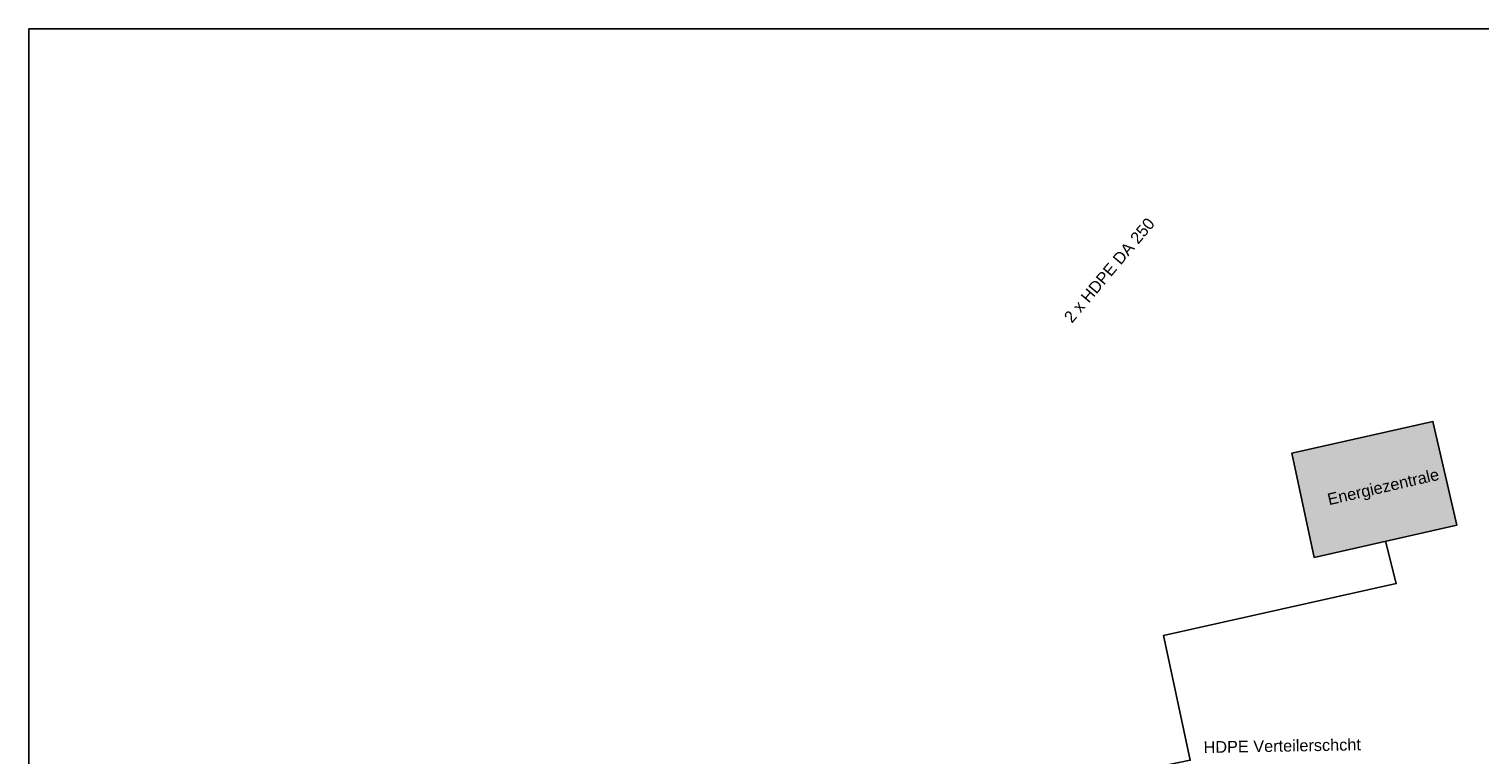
# Model space of a CAD drawing. Extents: x 9 to 437, y 6 to 307.
# Tile 12 of 13: x 9 to 289, y 167 to 307. Entities that reach past the tile are written whole.
import ezdxf

# ---------------------------------------------------------------- set-up
doc = ezdxf.new("R2010")
doc.units = 0
doc.layers.add('RAHMEN', color=7, linetype='Continuous')
doc.layers.add('SEEWASSERNUTZUNG', color=7, linetype='Continuous')
doc.styles.add('ARIAL', font='arial.ttf')

msp = doc.modelspace()

# ---------------------------------------------------------------- hatches: boundary and pattern name
at = {"layer": 'SEEWASSERNUTZUNG'}
msp.add_hatch(color=3, dxfattribs=at).paths.add_polyline_path([(257.23, 204.78), (284.77, 211.03), (280.14, 231.08), (252.88, 224.94)])

# ---------------------------------------------------------------- linework, layer by layer
at = {"layer": 'RAHMEN', "color": 0, "linetype": 'ByBlock'}
msp.add_lwpolyline([(8.95, 306.91), (436.35, 306.91), (436.35, 6.4), (8.95, 6.4)], close=True, dxfattribs=at)
at = {"layer": 'SEEWASSERNUTZUNG', "color": 94}
msp.add_lwpolyline([(257.23, 204.78), (284.77, 211.03), (280.14, 231.08), (252.88, 224.94)], close=True, dxfattribs=at)
at = {"layer": 'SEEWASSERNUTZUNG', "color": 3, "linetype": 'ByBlock'}
msp.add_lwpolyline([(271, 207.91), (273.06, 199.75), (228.09, 189.7), (229.59, 182.79), (233.28, 165.59), (227.34, 164.41)], dxfattribs=at)

# ---------------------------------------------------------------- texts
at = {"layer": 'SEEWASSERNUTZUNG', "color": 3, "linetype": 'Continuous', "style": 'ARIAL'}
for s, rotation, p in [('2 x HDPE DA 250', 50, (210.4, 249.94)), ('HDPE Verteilerschcht', 1, (235.86, 166.99))]:
    msp.add_text(s, height=2.25, rotation=rotation, dxfattribs=at).set_placement(p)
at = {"layer": 'SEEWASSERNUTZUNG', "color": 94, "linetype": 'Continuous', "style": 'ARIAL'}
msp.add_text('Energiezentrale', height=2.25, rotation=13, dxfattribs=at).set_placement((260.07, 214.87))

doc.saveas('drawing.dxf')
